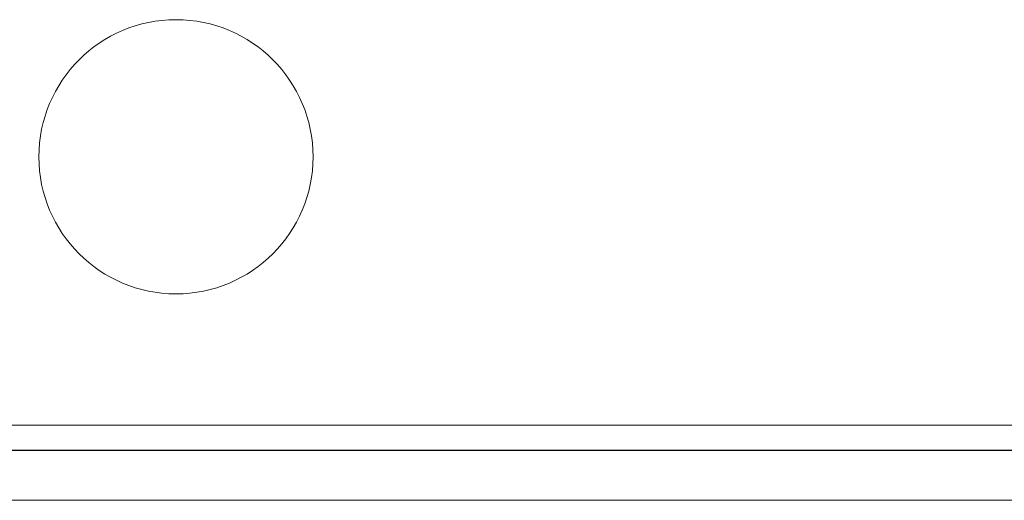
# Model space of a CAD drawing. Header units: millimetres. Extents: x 10 to 277, y 8 to 208.
# Tile 12 of 61: x 49.8 to 54.73, y 137.75 to 140.16. Entities that reach past the tile are written whole.
import ezdxf

# ---------------------------------------------------------------- set-up
doc = ezdxf.new("R2010")
doc.units = ezdxf.units.MM

msp = doc.modelspace()

# ---------------------------------------------------------------- linework, layer by layer
at = {"color": 7, "linetype": 'Continuous', "lineweight": 15}
for p, q in [((101.7533, 138.1309), (37.4033, 138.1309)), ((37.2757, 138.0034), (101.8809, 138.0034)), ((37.2779, 138.0055), (101.8788, 138.0055)), ((36.5258, 137.7534), (102.6309, 137.7534))]:
    msp.add_line(p, q, dxfattribs=at)
at = {"color": 7, "linetype": 'Continuous', "lineweight": 0}
msp.add_line((101.7533, 138.1309), (37.4033, 138.1309), dxfattribs=at)
msp.add_circle((50.5787, 139.4763), 0.6875, dxfattribs=at)
msp.add_circle((50.5787, 139.4763), 0.6875, dxfattribs=at)

doc.saveas('drawing.dxf')
